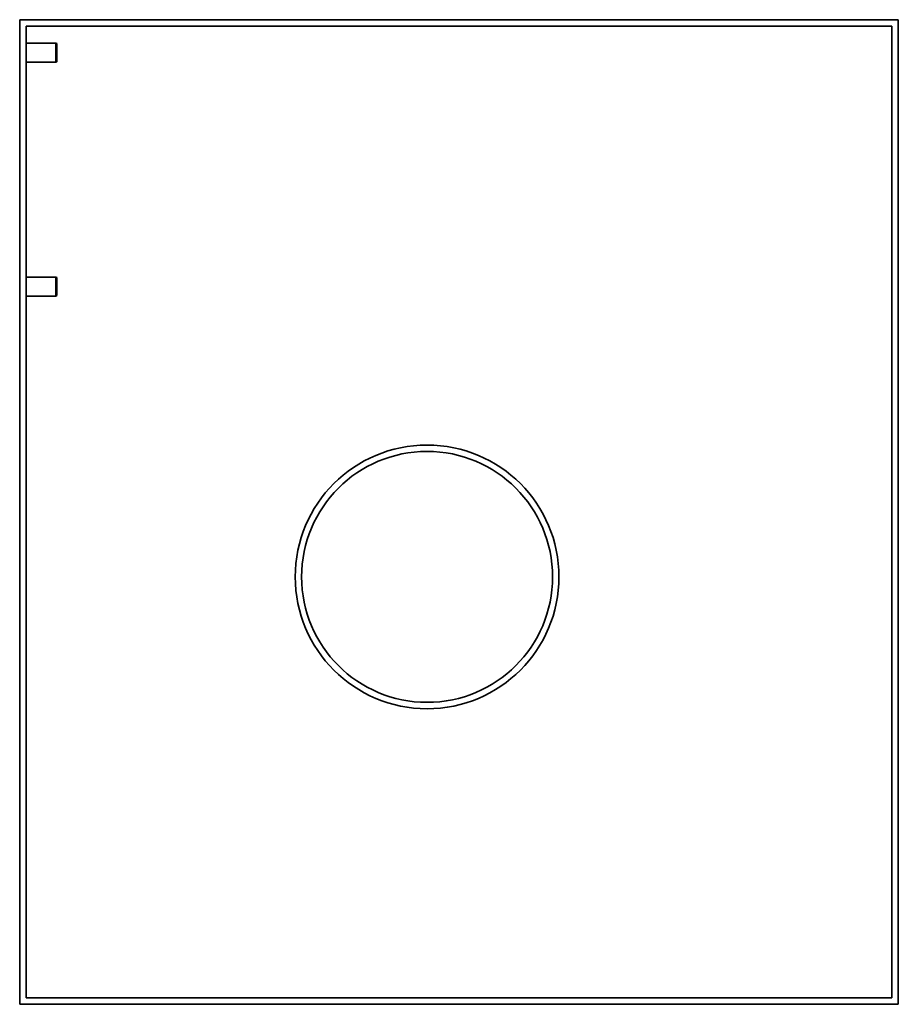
# Model space of a CAD drawing. Header units: millimetres. Extents: x 213 to 627, y 65 to 529.
import ezdxf

# ---------------------------------------------------------------- set-up
doc = ezdxf.new("R2010")
doc.units = ezdxf.units.MM
doc.header["$LTSCALE"] = 2
doc.layers.add('Krawędzie widoczne(ISO)', color=7, linetype='Continuous', lineweight=35, true_color=0x262659)

msp = doc.modelspace()

# ---------------------------------------------------------------- linework, layer by layer
at = {"layer": 'Krawędzie widoczne(ISO)'}
for p, q in [((213.5, 528.5), (213.5, 65.5)), ((626.5, 528.5), (213.5, 528.5)), ((626.5, 65.5), (626.5, 528.5)), ((623.5, 525.5), (216.5, 525.5)), ((216.5, 525.5), (216.5, 68.5)), ((623.5, 68.5), (623.5, 525.5)), ((216.5, 517.45), (230.5, 517.45)), ((230.5, 508.55), (230.5, 517.45)), ((231, 517.27), (230.5, 517.45)), ((231, 508.73), (231, 517.27)), ((216.5, 508.55), (230.5, 508.55)), ((231, 508.73), (230.5, 508.55)), ((216.5, 407.45), (230.5, 407.45)), ((230.5, 398.55), (230.5, 407.45)), ((231, 407.27), (230.5, 407.45)), ((231, 398.73), (231, 407.27)), ((216.5, 398.55), (230.5, 398.55)), ((231, 398.73), (230.5, 398.55)), ((213.5, 65.5), (626.5, 65.5)), ((216.5, 68.5), (623.5, 68.5))]:
    msp.add_line(p, q, dxfattribs=at)
for radius in [62, 59]:
    msp.add_circle((405, 266.5), radius, dxfattribs=at)

doc.saveas('drawing.dxf')
